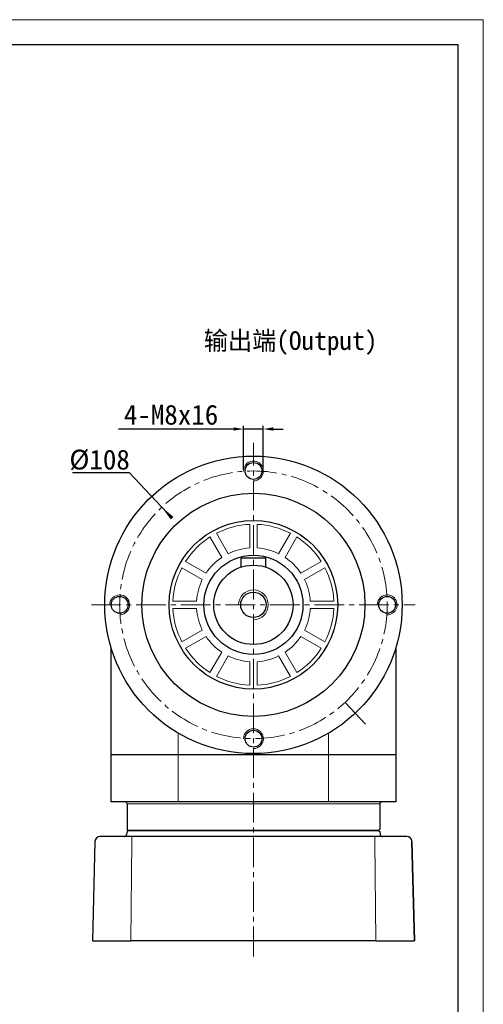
# Model space of a CAD drawing. Header units: millimetres. Extents: x 6154 to 7003, y -654 to -54.
# Tile 10 of 10: x 6816 to 7003, y -451 to -54. Entities that reach past the tile are written whole.
import ezdxf

# ---------------------------------------------------------------- set-up
doc = ezdxf.new("R2010")
doc.units = ezdxf.units.MM
doc.header["$PDSIZE"] = -5
doc.linetypes.add('点画线', pattern=[18, 12, -2, 2, -2])
doc.layers.get('0').update_dxf_attribs({"lineweight": 18})
doc.layers.get('Defpoints').update_dxf_attribs({"lineweight": 18})
for name, color, linetype, lineweight in [('7中心线层', 7, '点画线', 18), ('图框_外框线', 7, 'Continuous', 18), ('尺寸线', 7, 'Continuous', 25), ('尺寸线层', 3, 'Continuous', 18), ('标注线', 7, 'Continuous', 18), ('粗实线', 7, 'Continuous', 40), ('细实线', 7, 'Continuous', 18)]:
    doc.layers.add(name, color=color, linetype=linetype, lineweight=lineweight)
doc.styles.add('工程字', font='txt')
doc.dimstyles.new('DIMSTYLE_17', dxfattribs={"dimtxt": 8, "dimasz": 12, "dimexe": 0.18, "dimexo": 0.0625, "dimgap": 0.09, "dimtad": 1, "dimtih": 1, "dimtoh": 1, "dimdec": 3, "dimdsep": 46, "dimtxsty": 'Standard', "dimblk": '_CAXARROW', "dimcen": 0.09, "dimdle": 24, "dimadec": 0, "dimazin": 0, "dimtfac": 0.7, "dimtdec": 3, "dimtofl": 0, "dimtmove": 0, "dimatfit": 3, "dimfxl": 1, "dimtolj": 1, "dimarcsym": 0})
doc.dimstyles.new('ISO-25', dxfattribs={"dimtxt": 8, "dimasz": 4, "dimexe": 1.25, "dimexo": 0.625, "dimgap": 1.7, "dimtad": 1, "dimtxsty": '工程字', "dimcen": 2, "dimdle": 8, "dimadec": 0, "dimazin": 0, "dimtfac": 1, "dimtmove": 0, "dimatfit": 3, "dimfxl": 1, "dimarcsym": 0})

# ---------------------------------------------------------------- blocks, each defined once
blk = doc.blocks.new('*X27')
at = {"layer": 'Defpoints', "color": 0}
for p in [(6906.06, -219.42), (6906.06, -236.34), (6914.06, -236.34)]:
    blk.add_point(p, dxfattribs=at)
at = {"layer": '尺寸线层', "color": 0, "lineweight": -2}
for p, q in [((6906.06, -235.72), (6906.06, -218.17)), ((6914.06, -235.72), (6914.06, -218.17)), ((6902.06, -219.42), (6855.6, -219.42)), ((6914.06, -219.42), (6906.06, -219.42)), ((6918.06, -219.42), (6922.06, -219.42))]:
    blk.add_line(p, q, dxfattribs=at)
at = {"layer": '尺寸线层', "color": 0}
for points in [[(6902.06, -220.09), (6902.06, -218.76), (6906.06, -219.42)], [(6918.06, -218.76), (6918.06, -220.09), (6914.06, -219.42)]]:
    blk.add_solid(points, dxfattribs=at)
at = {"layer": '尺寸线层', "color": 0, "insert": (6876.83, -213.72), "char_height": 8, "attachment_point": 5, "style": '工程字'}
blk.add_mtext('\\A1;4-M8x16', dxfattribs=at)
blk = doc.blocks.new('_CAXARROW')
blk.add_hatch(color=0).paths.add_polyline_path([(0, 0), (-1, 0.125), (-1, -0.125)], flags=0)
blk = doc.blocks.new('*X28')
at = {"layer": 'Defpoints', "color": 0}
for p in [(6873.1, -250.97), (6947.03, -329.71)]:
    blk.add_point(p, dxfattribs=at)
at = {"layer": '尺寸线层', "color": 0, "linetype": 'Continuous', "lineweight": -2}
for p, q in [((6837.06, -236.93), (6859.92, -236.93)), ((6859.92, -236.93), (6877.21, -255.35)), ((6877.21, -255.35), (6873.1, -250.97)), ((6909.97, -290.34), (6910.15, -290.34)), ((6910.06, -290.43), (6910.06, -290.25)), ((6947.03, -329.71), (6955.24, -338.46))]:
    blk.add_line(p, q, dxfattribs=at)
at = {"layer": '尺寸线层', "color": 0, "lineweight": -2, "xscale": 6, "yscale": 6, "zscale": 6, "rotation": 133.1942525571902}
blk.add_blockref('_CAXARROW', (6873.1, -250.97), dxfattribs=at)
at = {"layer": '尺寸线层', "color": 0, "insert": (6847.99, -231.93), "char_height": 8, "attachment_point": 5, "style": '工程字'}
blk.add_mtext('\\A1;%%C108', dxfattribs=at)

msp = doc.modelspace()

# ---------------------------------------------------------------- linework, layer by layer
for p, q in [((6879.7505, -342.1212), (6879.7505, -369.8418)), ((6940.3723, -342.1239), (6940.3723, -369.8418)), ((6961.0614, -370.6418), (6859.0614, -370.6418)), ((6861.0248, -383.8418), (6861.0248, -385.7894)), ((6959.098, -383.8418), (6959.098, -385.7894)), ((6972.0132, -383.8418), (6972.0132, -383.8418)), ((6860.6519, -425.8418), (6861.0248, -385.7894)), ((6959.098, -385.7894), (6959.4708, -425.8418))]:
    msp.add_line(p, q)
at = {"layer": '7中心线层'}
for p, q in [((6910.0637, -432.1451), (6910.0637, -225.0037)), ((6844.7257, -290.3418), (6975.4017, -290.3418))]:
    msp.add_line(p, q, dxfattribs=at)
at = {"layer": '7中心线层', "lineweight": 13}
msp.add_circle((6910.0637, -290.3418), 54, dxfattribs=at)
at = {"layer": '图框_外框线', "color": 3}
msp.add_lwpolyline([(6154.3928, -654.2809), (7002.8394, -654.2809), (7002.8394, -54.308), (6154.3928, -54.308)], close=True, dxfattribs=at)
at = {"layer": '图框_外框线', "color": 3, "lineweight": 25}
msp.add_lwpolyline([(6204.8956, -644.1803), (6992.7388, -644.1803), (6992.7388, -64.4085), (6204.8956, -64.4085)], close=True, dxfattribs=at)
at = {"layer": '标注线', "color": 0}
msp.add_arc((6910.0637, -290.3418), 6, 270, 180, dxfattribs=at)
at = {"layer": '粗实线', "lineweight": 30}
for p, q in [((6905.0637, -275.1431), (6905.0637, -271.3418)), ((6905.0637, -271.3418), (6915.0637, -271.3418)), ((6915.0637, -275.1431), (6915.0637, -271.3418)), ((6852.5662, -307.4893), (6852.5614, -369.8418)), ((6967.5662, -307.4725), (6967.5614, -369.8418)), ((6879.7505, -350.8418), (6852.5614, -350.8418)), ((6879.7505, -350.8418), (6852.5614, -350.8418)), ((6967.5614, -350.8418), (6879.7505, -350.8418)), ((6967.5614, -350.8418), (6967.5614, -369.8418)), ((6879.7505, -369.8418), (6852.5614, -369.8418)), ((6859.0614, -370.6418), (6859.0614, -380.8418)), ((6940.3723, -369.8418), (6879.7505, -369.8418)), ((6967.5614, -369.8418), (6940.3723, -369.8418)), ((6961.0614, -370.6418), (6961.0614, -380.8418)), ((6967.5614, -369.8418), (6967.5614, -369.8418)), ((6859.5614, -381.3418), (6859.0614, -380.8418)), ((6960.5614, -381.3418), (6961.0614, -380.8418)), ((6859.759, -383.8418), (6848.5612, -383.8418)), ((6859.0614, -381.8418), (6858.8544, -383.0154)), ((6859.5614, -381.3418), (6859.0614, -381.8418)), ((6859.5614, -381.3418), (6960.5614, -381.3418)), ((6960.5614, -381.3418), (6859.5614, -381.3418)), ((6959.098, -383.8418), (6861.0248, -383.8418)), ((6971.5615, -383.8418), (6960.3638, -383.8418)), ((6960.5614, -381.3418), (6961.0614, -381.8418)), ((6961.0614, -381.8418), (6961.2683, -383.0154)), ((6846.1102, -385.7894), (6845.0614, -425.8418)), ((6974.0126, -385.7894), (6974.0126, -385.7894)), ((6974.0126, -385.7894), (6975.0614, -425.8418)), ((6975.0614, -425.8418), (6974.0126, -385.7894)), ((6845.9528, -425.8418), (6858.1351, -425.8418)), ((6959.4708, -425.8418), (6860.6519, -425.8418)), ((6961.9876, -425.8418), (6974.17, -425.8418)), ((6975.0614, -425.8418), (6975.0614, -425.8418))]:
    msp.add_line(p, q, dxfattribs=at)
for centre, radius in [((6910.0637, -290.3418), 60), ((6910.0637, -236.3418), 3.4), ((6910.0637, -290.3418), 45), ((6910.0637, -290.3418), 34), ((6910.0637, -290.3418), 20), ((6910.0637, -290.3418), 16), ((6910.0637, -290.3418), 5.125), ((6856.0637, -290.3418), 3.4), ((6964.0637, -290.3418), 3.4), ((6910.0637, -344.3418), 3.4)]:
    msp.add_circle(centre, radius, dxfattribs=at)
for centre, radius, start, end in [((6858.2614, -370.6418), 0.8, 0, 90), ((6961.8614, -370.6418), 0.8, 90, 180), ((6848.1095, -385.8418), 2, 90, 178.5), ((6857.8696, -382.8418), 1, 270, 350), ((6962.2531, -382.8418), 1, 190, 270), ((6972.0132, -385.8418), 2, 1.5, 90), ((6972.0132, -385.8418), 2, 11.952692, 90), ((6972.0132, -385.8418), 2, 1.5, 11.95267)]:
    msp.add_arc(centre, radius, start, end, dxfattribs=at)
for points, knots in [([(6847.3841, -383.9779), (6847.1929, -384.0538), (6846.8475, -384.2517), (6846.4351, -384.6972), (6846.1848, -385.2302), (6846.1285, -385.6007), (6846.1252, -385.788)], [0, 0, 0, 0, 0.59521904, 1.20035949, 1.78869609, 2.33778884, 2.33778884, 2.33778884, 2.33778884]), ([(6845.0637, -425.8418), (6845.0568, -425.8418), (6845.0829, -425.8418), (6845.2054, -425.8418), (6845.3624, -425.8418), (6845.6914, -425.8418), (6845.8153, -425.8418), (6845.9528, -425.8418)], [0, 0, 0, 0, 0.233518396, 0.233518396, 0.675669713, 0.675669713, 0.889101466, 0.889101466, 0.889101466, 0.889101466]), ([(6858.1351, -425.8418), (6858.3207, -425.8418), (6858.5205, -425.8418), (6858.7299, -425.8418), (6859.1224, -425.8418), (6859.5574, -425.8418), (6859.9989, -425.8418), (6860.2144, -425.8418), (6860.4335, -425.8418), (6860.6519, -425.8418)], [0, 0, 0, 0, 0.6610231, 0.6610231, 0.6610231, 1.9126253, 1.9126253, 1.9126253, 2.5167885, 2.5167885, 2.5167885, 2.5167885]), ([(6959.4708, -425.8418), (6959.7096, -425.8418), (6959.9494, -425.8418), (6960.1844, -425.8418), (6960.6247, -425.8418), (6961.0573, -425.8418), (6961.4464, -425.8418), (6961.6363, -425.8418), (6961.8179, -425.8418), (6961.9876, -425.8418)], [0, 0, 0, 0, 0.66102289, 0.66102289, 0.66102289, 1.91262511, 1.91262511, 1.91262511, 2.51678853, 2.51678853, 2.51678853, 2.51678853]), ([(6974.17, -425.8418), (6974.3203, -425.8418), (6974.4544, -425.8418), (6974.7843, -425.8418), (6974.9346, -425.8418), (6975.0434, -425.8418), (6975.0591, -425.8418), (6975.0637, -425.8418)], [0, 0, 0, 0, 0.234725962, 0.234725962, 0.679163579, 0.679163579, 0.893698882, 0.893698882, 0.893698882, 0.893698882])]:
    msp.add_open_spline(points, degree=3, knots=knots, dxfattribs=at)
for points in [[(6848.5612, -383.8418), (6848.2707, -383.8418), (6848.1118, -383.8418), (6848.1072, -383.8418)], [(6861.0248, -383.8418), (6860.5659, -383.8418), (6860.1141, -383.8418), (6859.759, -383.8418)], [(6960.3638, -383.8418), (6960.0086, -383.8418), (6959.5568, -383.8418), (6959.098, -383.8418)], [(6972.0155, -383.8418), (6972.0109, -383.8418), (6971.852, -383.8418), (6971.5615, -383.8418)]]:
    msp.add_open_spline(points, degree=3, dxfattribs=at)
at = {"layer": '细实线', "lineweight": 18}
for p, q in [((6908.5637, -267.3907), (6908.5637, -257.8764)), ((6911.5637, -267.3907), (6911.5637, -257.8764)), ((6899.8872, -269.7156), (6895.13, -261.4759)), ((6920.2401, -269.7156), (6924.9973, -261.4759)), ((6897.2891, -271.2156), (6892.5319, -262.9759)), ((6922.8382, -271.2156), (6927.5954, -262.9759)), ((6890.9375, -277.5672), (6882.6978, -272.81)), ((6929.1898, -277.5672), (6937.4295, -272.81)), ((6889.4375, -280.1653), (6881.1978, -275.4081)), ((6930.6898, -280.1653), (6938.9295, -275.4081)), ((6887.1126, -288.8418), (6877.5983, -288.8418)), ((6933.0147, -288.8418), (6942.529, -288.8418)), ((6887.1126, -291.8418), (6877.5983, -291.8418)), ((6933.0147, -291.8418), (6942.529, -291.8418)), ((6889.4375, -300.5182), (6881.1978, -305.2754)), ((6930.6898, -300.5182), (6938.9295, -305.2754)), ((6890.9375, -303.1163), (6882.6978, -307.8735)), ((6929.1898, -303.1163), (6937.4295, -307.8735)), ((6897.2891, -309.4679), (6892.5319, -317.7076)), ((6922.8382, -309.4679), (6927.5954, -317.7076)), ((6899.8872, -310.9679), (6895.13, -319.2076)), ((6908.5637, -322.8071), (6908.5637, -313.2928)), ((6908.5637, -313.2928), (6908.5637, -322.8071)), ((6911.5637, -322.8071), (6911.5637, -313.2928)), ((6911.5637, -313.2928), (6911.5637, -322.8071)), ((6920.2401, -310.9679), (6924.9973, -319.2076))]:
    msp.add_line(p, q, dxfattribs=at)
at = {"layer": '细实线', "lineweight": 15}
for centre, start, end in [((6910.0637, -236.3418), 270, 182.122551), ((6856.0637, -290.3418), 272.122551, 180), ((6964.0637, -290.3418), 267.877449, 180), ((6910.0637, -344.3418), 270, 180)]:
    msp.add_arc(centre, 4, start, end, dxfattribs=at)
at = {"layer": '细实线', "lineweight": 18}
for radius, start, end in [(32.5, 92.64536, 117.35464), (32.5, 62.64536, 87.35464), (32.5, 122.64536, 147.35464), (32.5, 32.64536, 57.35464), (23, 93.739335, 116.260665), (23, 63.739335, 86.260665), (23, 123.739335, 146.260665), (23, 33.739335, 56.260665), (32.5, 152.64536, 177.35464), (32.5, 2.64536, 27.35464), (23, 153.739335, 176.260665), (23, 3.739335, 26.260665), (32.5, 182.64536, 207.35464), (23, 183.739335, 206.260665), (23, 333.739335, 356.260665), (32.5, 332.64536, 357.35464), (23, 213.739335, 236.260665), (23, 303.739335, 326.260665), (32.5, 212.64536, 237.35464), (32.5, 302.64536, 327.35464), (23, 243.739335, 266.260665), (23, 273.739335, 296.260665), (32.5, 242.64536, 267.35464), (32.5, 272.64536, 297.35464)]:
    msp.add_arc((6910.0637, -290.3418), radius, start, end, dxfattribs=at)

# ---------------------------------------------------------------- texts
at = {"layer": '尺寸线', "color": 0, "linetype": 'ByBlock', "insert": (6890.0188, -180.0109), "char_height": 7.5, "width": 89.612648, "attachment_point": 1, "style": '工程字'}
msp.add_mtext('输出端(Output)', dxfattribs=at)

# ---------------------------------------------------------------- dimensions: what is measured, and where the dimension line sits
at = {"layer": '尺寸线层'}
dim = msp.add_linear_dim(base=(6906.0637, -219.423), p1=(6914.0637, -236.3418), p2=(6906.0637, -236.3418), text='4-M<>x16', dimstyle='ISO-25', override={"dimsah": 1, "dimtolj": 1}, dxfattribs=at)
dim.commit()
dim.dimension.update_dxf_attribs({"geometry": '*X27', "text_midpoint": (6876.8329, -219.423), "dimtype": 160})
at = {"layer": '尺寸线层', "linetype": 'Continuous'}
dim = msp.add_diameter_dim_2p(p1=(6947.0253, -329.7098), p2=(6873.1021, -250.9737), dimstyle='DIMSTYLE_17', override={"dimasz": 6, "dimgap": 1, "dimpost": '%%C<>', "dimtxsty": '工程字', "dimsah": 1, "dimdle": 12}, dxfattribs=at)
dim.commit()
dim.dimension.update_dxf_attribs({"geometry": '*X28', "text_midpoint": (6847.9893, -236.9299), "dimtype": 163})

doc.saveas('drawing.dxf')
